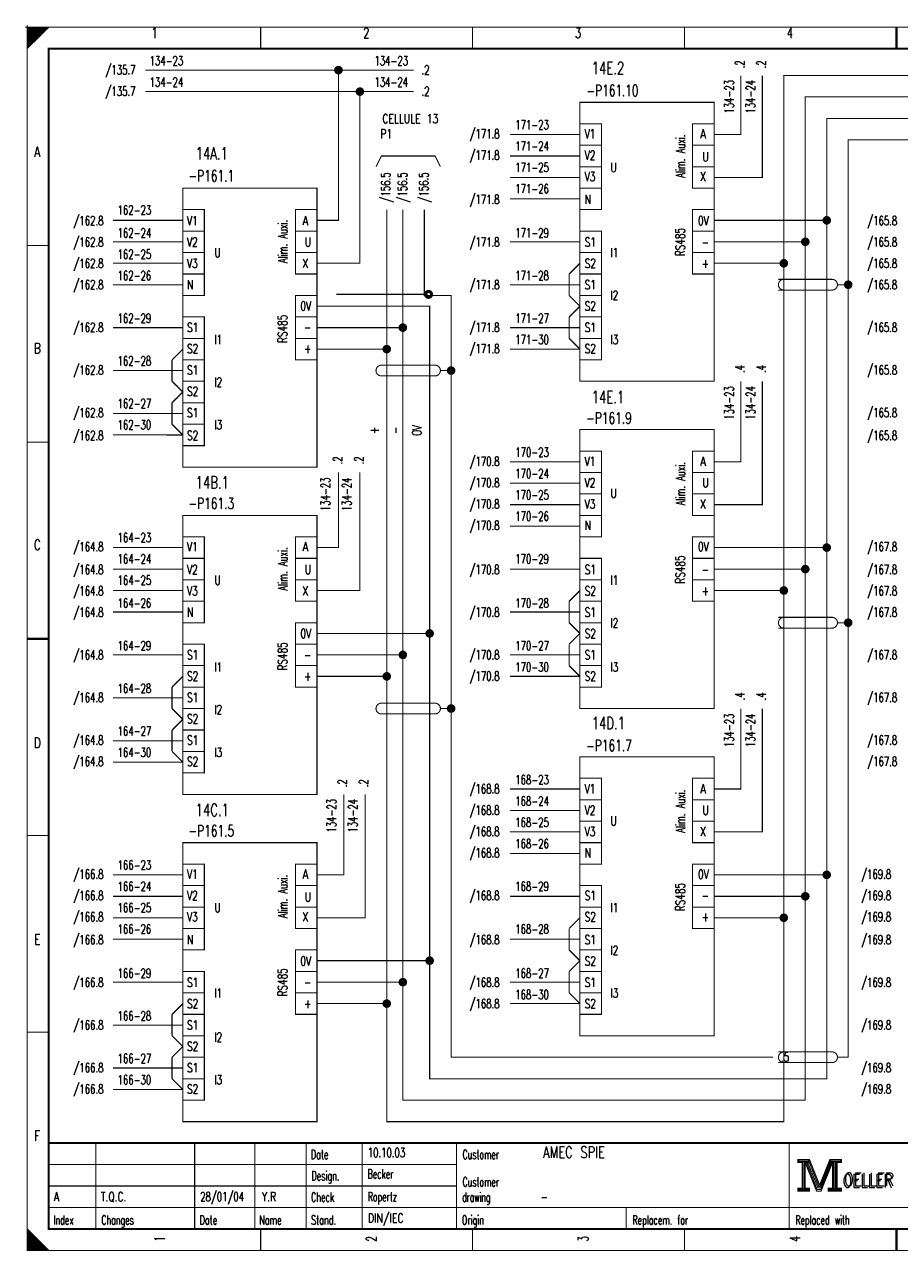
# Model space of a CAD drawing. Extents: x -1 to 409, y 0 to 286.
# Tile 1 of 2: x -1 to 203, y 0 to 286. Entities that reach past the tile are written whole.
import ezdxf
from ezdxf.enums import TextEntityAlignment as Align

# ---------------------------------------------------------------- set-up
doc = ezdxf.new("R2010")
doc.units = 0
doc.header["$MEASUREMENT"] = 0
doc.linetypes.add('GESTRICHELT', pattern=[3.75, 3, -0.75])
doc.layers.get('0').update_dxf_attribs({"color": 9, "linetype": 'CONTINUOUS'})
doc.styles.get("Standard").update_dxf_attribs({"font": 'TXT', "bigfont": 'TXT'})

# ---------------------------------------------------------------- blocks, each defined once
blk = doc.blocks.new('BCIRCLE_FILLED')
at = {"color": 0, "linetype": 'Continuous', "const_width": 1, "flags": 128}
blk.add_lwpolyline([(0.5, 0, 1), (-0.5, 0, 1)], format="xyb", close=True, dxfattribs=at)

msp = doc.modelspace()

# ---------------------------------------------------------------- linework, layer by layer
at = {"color": 0}
for points, const_width in [([(-0.5, 285), (0.5, 285)], 0.25), ([(-0.5, 285), (0.5, 285)], 0.25), ([(-0.5, 285), (0.5, 285)], 0.25), ([(-0.5, 285), (0.5, 285)], 0.25), ([(-0.5, 285), (0.5, 285)], 0.25), ([(-0.5, 285), (0.5, 285)], 0.25), ([(-0.5, 285), (0.5, 285)], 0.25), ([(-0.5, 285), (0.5, 285)], 0.25), ([(-0.5, 285), (0.5, 285)], 0.25), ([(-0.5, 285), (0.5, 285)], 0.25), ([(-0.5, 285), (0.5, 285)], 0.25), ([(-0.5, 285), (0.5, 285)], 0.25), ([(0, 285.5), (0, 284.5)], 0.25), ([(0, 285.5), (0, 284.5)], 0.25), ([(0, 285.5), (0, 284.5)], 0.25), ([(0, 285.5), (0, 284.5)], 0.25), ([(0, 285.5), (0, 284.5)], 0.25), ([(0, 285.5), (0, 284.5)], 0.25), ([(0, 285.5), (0, 284.5)], 0.25), ([(0, 285.5), (0, 284.5)], 0.25), ([(0, 285.5), (0, 284.5)], 0.25), ([(0, 285.5), (0, 284.5)], 0.25), ([(0, 285.5), (0, 284.5)], 0.25), ([(0, 285.5), (0, 284.5)], 0.25), ([(54.375, 285), (54.375, 280)], 0.25), ([(103.75, 285), (103.75, 280)], 0.25), ([(153.125, 285), (153.125, 280)], 0.25), ([(202.5, 280), (202.5, 285)], 0.5), ([(202.5, 285), (202.5, 280)], 0.25), ([(0, 234.167), (5, 234.167)], 0.25), ([(126.25, 227.5), (128.75, 230)], 0.3), ([(126.25, 222.5), (126.25, 227.5)], 0.3), ([(128.75, 220), (126.25, 222.5)], 0.3), ([(126.25, 217.5), (128.75, 220)], 0.3), ([(126.25, 212.5), (126.25, 217.5)], 0.3), ([(128.75, 210), (126.25, 212.5)], 0.3), ([(33.75, 207.5), (36.25, 210)], 0.3), ([(33.75, 202.5), (33.75, 207.5)], 0.3), ([(36.25, 200), (33.75, 202.5)], 0.3), ([(33.75, 197.5), (36.25, 200)], 0.3), ([(33.75, 192.5), (33.75, 197.5)], 0.3), ([(36.25, 190), (33.75, 192.5)], 0.3), ([(36.25, 190), (32.5, 190)], 0.3), ([(0, 188.334), (5, 188.334)], 0.25), ([(126.25, 151.25), (128.75, 153.75)], 0.3), ([(126.25, 146.25), (126.25, 151.25)], 0.3), ([(128.75, 143.75), (126.25, 146.25)], 0.3), ([(126.25, 141.25), (128.75, 143.75)], 0.3), ([(5, 142.5), (0, 142.5)], 0.5), ([(0, 142.5), (5, 142.5)], 0.25), ([(126.25, 136.25), (126.25, 141.25)], 0.3), ([(128.75, 133.75), (126.25, 136.25)], 0.3), ([(33.75, 131.25), (36.25, 133.75)], 0.3), ([(33.75, 126.25), (33.75, 131.25)], 0.3), ([(36.25, 123.75), (33.75, 126.25)], 0.3), ([(33.75, 121.25), (36.25, 123.75)], 0.3), ([(33.75, 116.25), (33.75, 121.25)], 0.3), ([(36.25, 113.75), (33.75, 116.25)], 0.3), ([(0, 96.667), (5, 96.667)], 0.25), ([(126.25, 75), (128.75, 77.5)], 0.3), ([(126.25, 70), (126.25, 75)], 0.3), ([(128.75, 67.5), (126.25, 70)], 0.3), ([(126.25, 65), (128.75, 67.5)], 0.3), ([(126.25, 60), (126.25, 65)], 0.3), ([(128.75, 57.5), (126.25, 60)], 0.3), ([(33.75, 55), (36.25, 57.5)], 0.3), ([(33.75, 50), (33.75, 55)], 0.3), ([(0, 50.834), (5, 50.834)], 0.25), ([(36.25, 47.5), (33.75, 50)], 0.3), ([(33.75, 45), (36.25, 47.5)], 0.3), ([(33.75, 40), (33.75, 45)], 0.3), ([(36.25, 37.5), (33.75, 40)], 0.3), ([(400, 25), (5, 25)], 0.5), ([(16, 5), (16, 25)], 0.25), ([(39, 5), (39, 25)], 0.25), ([(53, 5), (53, 25)], 0.25), ([(65, 25), (65, 5)], 0.25), ([(78, 25), (78, 5)], 0.25), ([(100, 25), (100, 5)], 0.25), ([(177.5, 25), (177.5, 5)], 0.25), ([(5, 20), (100, 20)], 0.25), ([(181.5, 20.5), (184, 14.2)], 0.25), ([(184.7, 14.9), (187, 20.6)], 0.25), ([(5, 15), (100, 15)], 0.25), ([(184, 14.2), (184.6, 14.2)], 0.25), ([(5, 10), (220, 10)], 0.25), ([(139.5, 10), (139.5, 5)], 0.25), ([(54.375, 0), (54.375, 5)], 0.25), ([(103.75, 0), (103.75, 5)], 0.25), ([(153.125, 0), (153.125, 5)], 0.25), ([(202.5, 5), (202.5, 0)], 0.5), ([(202.5, 0), (202.5, 5)], 0.25), ([(4.75, 0), (4.75, 0.25)], 0.25)]:
    msp.add_lwpolyline(points, dxfattribs=dict(at, const_width=const_width))
at = {"color": 0, "const_width": 0.25, "flags": 128}
for points in [[(0, 142.5), (0, 285), (405, 285), (405, 0), (0, 0), (0, 142.5)], [(0, 285), (5, 285), (0, 280), (0, 285)], [(0.25, 285), (0.25, 280.25), (0.5, 280.5), (0.5, 285), (0.75, 285), (0.75, 280.75), (1, 281), (1, 285), (1.25, 285), (1.25, 281.25), (1.5, 281.5), (1.5, 285), (1.75, 285), (1.75, 281.75), (2, 282)], [(2, 282), (2, 285), (2.25, 285), (2.25, 282.25), (2.5, 282.5), (2.5, 285), (2.75, 285), (2.75, 282.75), (3, 283), (3, 285), (3.25, 285), (3.25, 283.25), (3.5, 283.5), (3.5, 285), (3.75, 285)], [(3.75, 285), (3.75, 283.75), (4, 284), (4, 285), (4.25, 285), (4.25, 284.25), (4.5, 284.5), (4.5, 285), (4.75, 285), (4.75, 284.75)], [(90, 275), (27.5, 275)], [(67.5, 240), (72.5, 240), (72.5, 275)], [(160, 260), (166.25, 260), (166.25, 273.75)], [(160, 250), (171.25, 250), (171.25, 273.75)], [(176.25, 230), (176.25, 273.75), (270, 273.75), (270, 210), (252.5, 210)], [(90, 270), (27.5, 270)], [(67.5, 230), (77.5, 230), (77.5, 270)], [(366.25, 158.75), (366.25, 33.75), (275, 33.75), (275, 268.75), (181.25, 268.75), (181.25, 235)], [(186.25, 240), (186.25, 263.75), (278.75, 263.75), (278.75, 220), (252.5, 220)], [(112.5, 260), (128.75, 260)], [(96.25, 252.5), (95, 255), (82.5, 255), (81.25, 252.5)], [(128.75, 255), (112.5, 255)], [(112.5, 250), (128.75, 250)], [(128.75, 245), (112.5, 245)], [(87.5, 242.5), (87.5, 215), (67.5, 215)], [(83.75, 242.5), (83.75, 210)], [(98.75, 205), (98.75, 222.5), (92.5, 222.5), (92.5, 242.5)], [(20, 240), (36.25, 240)], [(160, 240), (186.25, 240), (186.25, 87.5)], [(36.25, 235), (20, 235)], [(128.75, 235), (112.5, 235)], [(160, 235), (181.25, 235), (181.25, 82.5)], [(20, 230), (36.25, 230)], [(160, 230), (176.25, 230), (176.25, 77.5)], [(36.25, 225), (20, 225)], [(128.75, 225), (112.5, 225)], [(93.75, 67.5), (93.75, 220), (67.5, 220)], [(36.25, 215), (20, 215)], [(67.5, 138.75), (87.5, 138.75), (87.5, 215)], [(128.75, 215), (112.5, 215)], [(67.5, 210), (83.75, 210), (83.75, 133.75)], [(128.75, 210), (112.5, 210)], [(36.25, 205), (20, 205)], [(96.25, 126.25), (98.75, 126.25), (98.75, 205), (96.25, 205)], [(160, 183.75), (166.25, 183.75), (166.25, 202.5)], [(160, 173.75), (171.25, 173.75), (171.25, 202.5)], [(36.25, 195), (20, 195)], [(36.25, 190), (20, 190)], [(112.5, 183.75), (128.75, 183.75)], [(67.5, 163.75), (72.5, 163.75), (72.5, 181.25)], [(67.5, 153.75), (77.5, 153.75), (77.5, 181.25)], [(128.75, 178.75), (112.5, 178.75)], [(112.5, 173.75), (128.75, 173.75)], [(128.75, 168.75), (112.5, 168.75)], [(20, 163.75), (36.25, 163.75)], [(186.25, 163.75), (160, 163.75)], [(36.25, 158.75), (20, 158.75)], [(128.75, 158.75), (112.5, 158.75)], [(181.25, 158.75), (160, 158.75)], [(20, 153.75), (36.25, 153.75)], [(176.25, 153.75), (160, 153.75)], [(36.25, 148.75), (20, 148.75)], [(128.75, 148.75), (112.5, 148.75)], [(93.75, 143.75), (67.5, 143.75)], [(36.25, 138.75), (20, 138.75)], [(87.5, 62.5), (87.5, 138.75)], [(128.75, 138.75), (112.5, 138.75)], [(67.5, 133.75), (83.75, 133.75), (83.75, 57.5)], [(128.75, 133.75), (112.5, 133.75)], [(36.25, 128.75), (20, 128.75)], [(173.75, 45), (98.75, 45), (98.75, 126.25)], [(160, 107.5), (166.25, 107.5), (166.25, 126.25)], [(160, 97.5), (171.25, 97.5), (171.25, 126.25)], [(20, 118.75), (36.25, 118.75)], [(20, 113.75), (36.25, 113.75)], [(67.5, 87.5), (73.75, 87.5), (73.75, 106.25)], [(67.5, 77.5), (78.75, 77.5), (78.75, 106.25)], [(112.5, 107.5), (128.75, 107.5)], [(128.75, 102.5), (112.5, 102.5)], [(112.5, 97.5), (128.75, 97.5)], [(128.75, 92.5), (112.5, 92.5)], [(20, 87.5), (36.25, 87.5)], [(67.5, 67.5), (93.75, 67.5), (93.75, 40), (186.25, 40), (186.25, 87.5), (160, 87.5)], [(36.25, 82.5), (20, 82.5)], [(67.5, 62.5), (87.5, 62.5), (87.5, 35), (181.25, 35), (181.25, 82.5), (160, 82.5)], [(128.75, 82.5), (112.5, 82.5)], [(20, 77.5), (36.25, 77.5)], [(67.5, 57.5), (83.75, 57.5), (83.75, 30), (176.25, 30), (176.25, 77.5), (160, 77.5)], [(36.25, 72.5), (20, 72.5)], [(128.75, 72.5), (112.5, 72.5)], [(36.25, 62.5), (20, 62.5)], [(128.75, 62.5), (112.5, 62.5)], [(128.75, 57.5), (112.5, 57.5)], [(36.25, 52.5), (20, 52.5)], [(36.25, 42.5), (20, 42.5)], [(36.25, 37.5), (20, 37.5)], [(179.5, 21.2), (179.5, 20.5), (180.5, 20.5), (180.5, 14.5), (179.5, 14.5), (179.5, 13.8), (182.2, 13.8), (182.2, 14.5), (181.2, 14.5), (181.2, 20.5), (182.2, 20.5), (182.2, 21.2), (179.5, 21.2)], [(180.7, 20.7), (180.7, 14.3), (181, 14.3), (181, 20.7)], [(181.2, 20.5), (183.9, 13.8), (184.9, 13.8), (187.6, 20.5)], [(181.8, 20.5), (184.2, 14.6), (184.6, 14.6)], [(182.2, 21.2), (184.6, 15.2), (187, 21.2)], [(182.2, 20.5), (184.4, 14.9), (184.7, 14.9)], [(184.6, 14.2), (184.9, 14.2), (187.4, 20.5)], [(184.6, 14.6), (184.8, 14.6), (187.2, 20.5)], [(187.6, 20.5), (187.6, 14.5), (186.6, 14.5), (186.6, 13.8), (187.1, 13.8)], [(187, 21.2), (187, 20.5), (188, 20.5), (188, 14.5), (187, 14.5), (187, 13.8), (189.7, 13.8), (189.7, 14.5), (188.7, 14.5), (188.7, 20.5), (189.7, 20.5), (189.7, 21.2), (187, 21.2)], [(187.8, 20.7), (187.8, 14.3), (188.3, 14.3), (188.3, 20.7), (188.5, 20.7), (188.5, 14.3)], [(0, 5), (0, 0), (5, 0), (0, 5), (0.25, 4.75), (0.25, 0), (0.5, 0), (0.5, 4.5), (0.75, 4.25), (0.75, 0), (1, 0), (1, 4), (1.25, 3.75), (1.25, 0), (1.5, 0)], [(1.5, 0), (1.5, 3.5), (1.75, 3.25), (1.75, 0), (2, 0), (2, 3), (2.25, 2.75), (2.25, 0), (2.5, 0), (2.5, 2.5), (2.75, 2.25), (2.75, 0), (3, 0), (3, 2), (3.25, 1.75)], [(3.25, 1.75), (3.25, 0), (3.5, 0), (3.5, 1.5), (3.75, 1.25), (3.75, 0), (4, 0), (4, 1), (4.25, 0.75), (4.25, 0), (4.5, 0), (4.5, 0.5), (4.75, 0.25)]]:
    msp.add_lwpolyline(points, dxfattribs=at)
at = {"color": 0, "flags": 128}
for points, const_width in [([(0, 285), (405, 285), (405, 0), (0, 0)], 0.25), ([(5, 280), (400, 280), (400, 5), (5, 5)], 0.5), ([(5, 280), (400, 280), (400, 5), (5, 5)], 0.25), ([(128.75, 267.5), (160, 267.5), (160, 202.5), (128.75, 202.5)], 0.25), ([(128.75, 262.5), (133.75, 262.5), (133.75, 257.5), (128.75, 257.5)], 0.25), ([(155, 262.5), (160, 262.5), (160, 257.5), (155, 257.5)], 0.25), ([(128.75, 257.5), (133.75, 257.5), (133.75, 252.5), (128.75, 252.5)], 0.25), ([(155, 257.5), (160, 257.5), (160, 252.5), (155, 252.5)], 0.25), ([(128.75, 252.5), (133.75, 252.5), (133.75, 247.5), (128.75, 247.5)], 0.25), ([(155, 252.5), (160, 252.5), (160, 247.5), (155, 247.5)], 0.25), ([(36.25, 247.5), (67.5, 247.5), (67.5, 182.5), (36.25, 182.5)], 0.25), ([(128.75, 247.5), (133.75, 247.5), (133.75, 242.5), (128.75, 242.5)], 0.25), ([(36.25, 242.5), (41.25, 242.5), (41.25, 237.5), (36.25, 237.5)], 0.25), ([(62.5, 242.5), (67.5, 242.5), (67.5, 237.5), (62.5, 237.5)], 0.25), ([(155, 242.5), (160, 242.5), (160, 237.5), (155, 237.5)], 0.25), ([(36.25, 237.5), (41.25, 237.5), (41.25, 232.5), (36.25, 232.5)], 0.25), ([(62.5, 237.5), (67.5, 237.5), (67.5, 232.5), (62.5, 232.5)], 0.25), ([(128.75, 237.5), (133.75, 237.5), (133.75, 232.5), (128.75, 232.5)], 0.25), ([(155, 237.5), (160, 237.5), (160, 232.5), (155, 232.5)], 0.25), ([(36.25, 232.5), (41.25, 232.5), (41.25, 227.5), (36.25, 227.5)], 0.25), ([(62.5, 232.5), (67.5, 232.5), (67.5, 227.5), (62.5, 227.5)], 0.25), ([(128.75, 232.5), (133.75, 232.5), (133.75, 227.5), (128.75, 227.5)], 0.25), ([(155, 232.5), (160, 232.5), (160, 227.5), (155, 227.5)], 0.25), ([(36.25, 227.5), (41.25, 227.5), (41.25, 222.5), (36.25, 222.5)], 0.25), ([(128.75, 227.5), (133.75, 227.5), (133.75, 222.5), (128.75, 222.5)], 0.25), ([(62.5, 222.5), (67.5, 222.5), (67.5, 217.5), (62.5, 217.5)], 0.25), ([(128.75, 222.5), (133.75, 222.5), (133.75, 217.5), (128.75, 217.5)], 0.25), ([(36.25, 217.5), (41.25, 217.5), (41.25, 212.5), (36.25, 212.5)], 0.25), ([(62.5, 217.5), (67.5, 217.5), (67.5, 212.5), (62.5, 212.5)], 0.25), ([(128.75, 217.5), (133.75, 217.5), (133.75, 212.5), (128.75, 212.5)], 0.25), ([(36.25, 212.5), (41.25, 212.5), (41.25, 207.5), (36.25, 207.5)], 0.25), ([(62.5, 212.5), (67.5, 212.5), (67.5, 207.5), (62.5, 207.5)], 0.25), ([(128.75, 212.5), (133.75, 212.5), (133.75, 207.5), (128.75, 207.5)], 0.25), ([(36.25, 207.5), (41.25, 207.5), (41.25, 202.5), (36.25, 202.5)], 0.25), ([(36.25, 202.5), (41.25, 202.5), (41.25, 197.5), (36.25, 197.5)], 0.25), ([(36.25, 197.5), (41.25, 197.5), (41.25, 192.5), (36.25, 192.5)], 0.25), ([(36.25, 192.5), (41.25, 192.5), (41.25, 187.5), (36.25, 187.5)], 0.25), ([(128.75, 191.25), (160, 191.25), (160, 126.25), (128.75, 126.25)], 0.25), ([(128.75, 186.25), (133.75, 186.25), (133.75, 181.25), (128.75, 181.25)], 0.25), ([(155, 186.25), (160, 186.25), (160, 181.25), (155, 181.25)], 0.25), ([(128.75, 181.25), (133.75, 181.25), (133.75, 176.25), (128.75, 176.25)], 0.25), ([(155, 181.25), (160, 181.25), (160, 176.25), (155, 176.25)], 0.25), ([(128.75, 176.25), (133.75, 176.25), (133.75, 171.25), (128.75, 171.25)], 0.25), ([(155, 176.25), (160, 176.25), (160, 171.25), (155, 171.25)], 0.25), ([(36.25, 171.25), (67.5, 171.25), (67.5, 106.25), (36.25, 106.25)], 0.25), ([(128.75, 171.25), (133.75, 171.25), (133.75, 166.25), (128.75, 166.25)], 0.25), ([(36.25, 166.25), (41.25, 166.25), (41.25, 161.25), (36.25, 161.25)], 0.25), ([(62.5, 166.25), (67.5, 166.25), (67.5, 161.25), (62.5, 161.25)], 0.25), ([(155, 166.25), (160, 166.25), (160, 161.25), (155, 161.25)], 0.25), ([(36.25, 161.25), (41.25, 161.25), (41.25, 156.25), (36.25, 156.25)], 0.25), ([(62.5, 161.25), (67.5, 161.25), (67.5, 156.25), (62.5, 156.25)], 0.25), ([(128.75, 161.25), (133.75, 161.25), (133.75, 156.25), (128.75, 156.25)], 0.25), ([(155, 161.25), (160, 161.25), (160, 156.25), (155, 156.25)], 0.25), ([(36.25, 156.25), (41.25, 156.25), (41.25, 151.25), (36.25, 151.25)], 0.25), ([(62.5, 156.25), (67.5, 156.25), (67.5, 151.25), (62.5, 151.25)], 0.25), ([(128.75, 156.25), (133.75, 156.25), (133.75, 151.25), (128.75, 151.25)], 0.25), ([(155, 156.25), (160, 156.25), (160, 151.25), (155, 151.25)], 0.25), ([(36.25, 151.25), (41.25, 151.25), (41.25, 146.25), (36.25, 146.25)], 0.25), ([(128.75, 151.25), (133.75, 151.25), (133.75, 146.25), (128.75, 146.25)], 0.25), ([(62.5, 146.25), (67.5, 146.25), (67.5, 141.25), (62.5, 141.25)], 0.25), ([(128.75, 146.25), (133.75, 146.25), (133.75, 141.25), (128.75, 141.25)], 0.25), ([(36.25, 141.25), (41.25, 141.25), (41.25, 136.25), (36.25, 136.25)], 0.25), ([(62.5, 141.25), (67.5, 141.25), (67.5, 136.25), (62.5, 136.25)], 0.25), ([(128.75, 141.25), (133.75, 141.25), (133.75, 136.25), (128.75, 136.25)], 0.25), ([(36.25, 136.25), (41.25, 136.25), (41.25, 131.25), (36.25, 131.25)], 0.25), ([(62.5, 136.25), (67.5, 136.25), (67.5, 131.25), (62.5, 131.25)], 0.25), ([(128.75, 136.25), (133.75, 136.25), (133.75, 131.25), (128.75, 131.25)], 0.25), ([(36.25, 131.25), (41.25, 131.25), (41.25, 126.25), (36.25, 126.25)], 0.25), ([(36.25, 126.25), (41.25, 126.25), (41.25, 121.25), (36.25, 121.25)], 0.25), ([(36.25, 121.25), (41.25, 121.25), (41.25, 116.25), (36.25, 116.25)], 0.25), ([(36.25, 116.25), (41.25, 116.25), (41.25, 111.25), (36.25, 111.25)], 0.25), ([(128.75, 115), (160, 115), (160, 50), (128.75, 50)], 0.25), ([(128.75, 110), (133.75, 110), (133.75, 105), (128.75, 105)], 0.25), ([(155, 110), (160, 110), (160, 105), (155, 105)], 0.25), ([(128.75, 105), (133.75, 105), (133.75, 100), (128.75, 100)], 0.25), ([(155, 105), (160, 105), (160, 100), (155, 100)], 0.25), ([(128.75, 100), (133.75, 100), (133.75, 95), (128.75, 95)], 0.25), ([(155, 100), (160, 100), (160, 95), (155, 95)], 0.25), ([(36.25, 95), (67.5, 95), (67.5, 30), (36.25, 30)], 0.25), ([(128.75, 95), (133.75, 95), (133.75, 90), (128.75, 90)], 0.25), ([(36.25, 90), (41.25, 90), (41.25, 85), (36.25, 85)], 0.25), ([(62.5, 90), (67.5, 90), (67.5, 85), (62.5, 85)], 0.25), ([(155, 90), (160, 90), (160, 85), (155, 85)], 0.25), ([(36.25, 85), (41.25, 85), (41.25, 80), (36.25, 80)], 0.25), ([(62.5, 85), (67.5, 85), (67.5, 80), (62.5, 80)], 0.25), ([(128.75, 85), (133.75, 85), (133.75, 80), (128.75, 80)], 0.25), ([(155, 85), (160, 85), (160, 80), (155, 80)], 0.25), ([(36.25, 80), (41.25, 80), (41.25, 75), (36.25, 75)], 0.25), ([(62.5, 80), (67.5, 80), (67.5, 75), (62.5, 75)], 0.25), ([(128.75, 80), (133.75, 80), (133.75, 75), (128.75, 75)], 0.25), ([(155, 80), (160, 80), (160, 75), (155, 75)], 0.25), ([(36.25, 75), (41.25, 75), (41.25, 70), (36.25, 70)], 0.25), ([(128.75, 75), (133.75, 75), (133.75, 70), (128.75, 70)], 0.25), ([(62.5, 70), (67.5, 70), (67.5, 65), (62.5, 65)], 0.25), ([(128.75, 70), (133.75, 70), (133.75, 65), (128.75, 65)], 0.25), ([(36.25, 65), (41.25, 65), (41.25, 60), (36.25, 60)], 0.25), ([(62.5, 65), (67.5, 65), (67.5, 60), (62.5, 60)], 0.25), ([(128.75, 65), (133.75, 65), (133.75, 60), (128.75, 60)], 0.25), ([(36.25, 60), (41.25, 60), (41.25, 55), (36.25, 55)], 0.25), ([(62.5, 60), (67.5, 60), (67.5, 55), (62.5, 55)], 0.25), ([(128.75, 60), (133.75, 60), (133.75, 55), (128.75, 55)], 0.25), ([(36.25, 55), (41.25, 55), (41.25, 50), (36.25, 50)], 0.25), ([(36.25, 50), (41.25, 50), (41.25, 45), (36.25, 45)], 0.25), ([(36.25, 45), (41.25, 45), (41.25, 40), (36.25, 40)], 0.25), ([(36.25, 40), (41.25, 40), (41.25, 35), (36.25, 35)], 0.25), ([(179.7, 21), (182, 21), (182, 20.7), (179.7, 20.7)], 0.25), ([(187.2, 21), (189.5, 21), (189.5, 20.7), (187.2, 20.7)], 0.25), ([(179.7, 14.3), (182, 14.3), (182, 14), (179.7, 14)], 0.25), ([(186.8, 14.3), (189.5, 14.3), (189.5, 14), (186.8, 14)], 0.25)]:
    msp.add_lwpolyline(points, close=True, dxfattribs=dict(at, const_width=const_width))
at = {"color": 0, "linetype": 'GESTRICHELT', "const_width": 0.25, "flags": 128}
for points in [[(191.25, 225), (191.25, 258.75), (283.75, 258.75), (283.75, 248.75)], [(188.75, 146.25), (191.25, 146.25), (191.25, 225), (188.75, 225)], [(188.75, 45), (191.25, 45), (191.25, 146.25)]]:
    msp.add_lwpolyline(points, dxfattribs=at)
at = {"color": 0, "linetype": 'GESTRICHELT'}
for points, const_width in [([(175, 226.25), (187.5, 226.25)], 0.25), ([(175, 223.75), (187.5, 223.75)], 0.25), ([(93.25, 222.75), (72, 222.75)], 0.3), ([(82.5, 206.25), (95, 206.25)], 0.25), ([(82.5, 203.75), (95, 203.75)], 0.25), ([(175, 147.5), (187.5, 147.5)], 0.25), ([(175, 145), (187.5, 145)], 0.25), ([(82.5, 127.5), (95, 127.5)], 0.25), ([(82.5, 125), (95, 125)], 0.25), ([(175, 46.25), (187.5, 46.25)], 0.25), ([(175, 43.75), (187.5, 43.75)], 0.25)]:
    msp.add_lwpolyline(points, dxfattribs=dict(at, const_width=const_width))
at = {"color": 0, "linetype": 'GESTRICHELT', "const_width": 0.25, "flags": 128}
for points in [[(176.25, 226.25, 1), (176.25, 223.75, 1)], [(187.5, 223.75, 1), (187.5, 226.25, 1)], [(82.5, 206.25, 1), (82.5, 203.75, 1)], [(95, 203.75, 1), (95, 206.25, 1)], [(176.25, 147.5, 1), (176.25, 145, 1)], [(187.5, 145, 1), (187.5, 147.5, 1)], [(82.5, 127.5, 1), (82.5, 125, 1)], [(95, 125, 1), (95, 127.5, 1)], [(176.25, 46.25, 1), (176.25, 43.75, 1)], [(187.5, 43.75, 1), (187.5, 46.25, 1)]]:
    msp.add_lwpolyline(points, format="xyb", dxfattribs=at)
at = {"color": 0, "const_width": 0.7, "flags": 128}
msp.add_lwpolyline([(94.2, 222.75, 1), (92.8, 222.75, 1)], format="xyb", close=True, dxfattribs=at)

# ---------------------------------------------------------------- block references
at = {"color": 0}
for p in [(72.5, 275), (77.5, 270), (186.25, 240), (181.25, 235), (176.25, 230), (191.25, 225), (87.5, 215), (83.75, 210), (98.75, 205), (186.25, 163.75), (181.25, 158.75), (176.25, 153.75), (191.25, 146.25), (93.75, 143.75), (87.5, 138.75), (83.75, 133.75), (98.75, 126.25), (186.25, 87.5), (181.25, 82.5), (176.25, 77.5), (93.75, 67.5), (87.5, 62.5), (83.75, 57.5)]:
    msp.add_blockref('BCIRCLE_FILLED', p, dxfattribs=at)

# ---------------------------------------------------------------- texts
for s, height, width, p in [('1', 2.38125, 0.672, (29.654421, 284.858032)), ('2', 2.38125, 0.672, (78.988169, 284.858032)), ('3', 2.38125, 0.672, (128.321918, 284.858032)), ('4', 2.38125, 0.672, (177.655666, 284.858032)), ('A', 2.143125, 0.76, (157.42528, 261.220423)), ('A', 2.38125, 0.76, (2.325654, 257.174346)), ('X', 2.143125, 0.76, (157.42528, 251.28269)), ('A', 2.143125, 0.76, (64.791407, 240.990037)), ('S1', 2.143125, 0.716, (131.16127, 236.021171)), ('X', 2.143125, 0.76, (64.791407, 231.052304)), ('S2', 2.143125, 0.716, (131.16127, 231.052304)), ('S1', 2.143125, 0.716, (131.16127, 226.083437)), ('S2', 2.143125, 0.716, (131.16127, 221.11457)), ('S1', 2.143125, 0.716, (38.527397, 216.145704)), ('S1', 2.143125, 0.716, (131.16127, 216.145704)), ('B', 2.38125, 0.76, (2.325654, 211.389788)), ('S2', 2.143125, 0.716, (38.527397, 211.176837)), ('S2', 2.143125, 0.716, (131.16127, 211.176837)), ('S1', 2.143125, 0.716, (38.527397, 206.20797)), ('S2', 2.143125, 0.716, (38.527397, 201.239103)), ('S1', 2.143125, 0.716, (38.527397, 196.270237)), ('S2', 2.143125, 0.716, (38.527397, 190.946451)), ('A', 2.143125, 0.76, (157.42528, 184.912827)), ('X', 2.143125, 0.76, (157.42528, 174.975093)), ('C', 2.38125, 0.76, (2.325654, 165.60523)), ('A', 2.143125, 0.76, (64.791407, 165.03736)), ('S1', 2.143125, 0.716, (131.16127, 159.713574)), ('X', 2.143125, 0.76, (64.791407, 154.744707)), ('S2', 2.143125, 0.716, (131.16127, 154.744707)), ('S1', 2.143125, 0.716, (131.16127, 149.775841)), ('S2', 2.143125, 0.716, (131.16127, 144.806974)), ('S1', 2.143125, 0.716, (38.527397, 139.838107)), ('S1', 2.143125, 0.716, (131.16127, 139.838107)), ('S2', 2.143125, 0.716, (38.527397, 134.86924)), ('S2', 2.143125, 0.716, (131.16127, 134.86924)), ('S1', 2.143125, 0.716, (38.527397, 129.900374)), ('S2', 2.143125, 0.716, (38.527397, 124.931507)), ('D', 2.38125, 0.76, (2.325654, 119.465753)), ('S1', 2.143125, 0.716, (38.527397, 119.96264)), ('S2', 2.143125, 0.716, (38.527397, 114.993773)), ('A', 2.143125, 0.76, (157.42528, 108.60523)), ('X', 2.143125, 0.76, (157.42528, 98.667497)), ('A', 2.143125, 0.76, (64.791407, 88.729763)), ('S1', 2.143125, 0.716, (131.16127, 83.760897)), ('X', 2.143125, 0.76, (64.791407, 78.79203)), ('S2', 2.143125, 0.716, (131.16127, 78.79203)), ('E', 2.38125, 0.76, (2.325654, 73.681196)), ('S1', 2.143125, 0.716, (131.16127, 73.468244)), ('S2', 2.143125, 0.716, (131.16127, 68.499377)), ('S1', 2.143125, 0.716, (38.527397, 63.530511)), ('S1', 2.143125, 0.716, (131.16127, 63.530511)), ('S2', 2.143125, 0.716, (38.527397, 58.561644)), ('S2', 2.143125, 0.716, (131.16127, 58.561644)), ('S1', 2.143125, 0.716, (38.527397, 53.592777)), ('S2', 2.143125, 0.716, (38.527397, 48.62391)), ('S1', 2.143125, 0.716, (38.527397, 43.655044)), ('S2', 2.143125, 0.716, (38.527397, 38.686177)), ('F', 2.38125, 0.76, (2.325654, 27.896638))]:
    msp.add_text(s, height=height, dxfattribs=dict(at, width=width)).set_placement(p, align=Align.TOP_CENTER)
for s, height, width, p in [('134-23', 2.143125, 0.676, (28.520455, 278.256538)), ('.2', 2.143125, 0.684, (91.839788, 276.127024)), ('14E.2', 2.8575, 0.6944, (131.496669, 276.907846)), ('134-24', 2.143125, 0.676, (28.520455, 273.287671)), ('.2', 2.143125, 0.684, (91.839788, 271.158157)), ('CELLULE 13', 2.143125, 0.736, (82.729016, 264.769614)), ('CELLULE 13', 2.143125, 0.736, (82.729016, 264.769614)), ('171-23', 2.143125, 0.676, (113.701027, 263.349938)), ('P1', 2.143125, 0.716, (82.29424, 261.220423)), ('P1', 2.143125, 0.716, (82.29424, 261.220423)), ('V1', 2.143125, 0.716, (129.853394, 261.220423)), ('171-24', 2.143125, 0.676, (113.701027, 258.381071)), ('14A.1', 2.8575, 0.6944, (39.242559, 257.032379)), ('V2', 2.143125, 0.716, (129.853394, 256.251557)), ('171-25', 2.143125, 0.676, (113.701027, 253.412204)), ('U', 2.143125, 0.76, (135.849751, 253.412204)), ('V3', 2.143125, 0.716, (129.853394, 251.28269)), ('171-26', 2.143125, 0.676, (113.701027, 248.443337)), ('N', 2.143125, 0.76, (129.816127, 245.958904)), ('162-23', 2.143125, 0.676, (21.067154, 243.474471)), ('V1', 2.143125, 0.716, (37.219521, 240.990037)), ('162-24', 2.143125, 0.676, (21.067154, 238.150685)), ('171-29', 2.143125, 0.676, (113.701027, 238.150685)), ('V2', 2.143125, 0.716, (37.219521, 236.021171)), ('162-25', 2.143125, 0.676, (21.067154, 233.181818)), ('U', 2.143125, 0.76, (43.570797, 233.536737)), ('I1', 2.143125, 0.716, (135.849751, 233.536737)), ('V3', 2.143125, 0.716, (37.219521, 231.052304)), ('162-26', 2.143125, 0.676, (21.067154, 228.212951)), ('N', 2.143125, 0.76, (37.182254, 226.083437)), ('171-28', 2.143125, 0.676, (113.701027, 228.212951)), ('I2', 2.143125, 0.716, (135.849751, 223.599004)), ('162-29', 2.143125, 0.676, (21.067154, 218.275218)), ('171-27', 2.143125, 0.676, (113.701027, 218.275218)), ('I1', 2.143125, 0.716, (43.570797, 213.306351)), ('171-30', 2.143125, 0.676, (113.701027, 213.306351)), ('I3', 2.143125, 0.716, (135.849751, 213.306351)), ('162-28', 2.143125, 0.676, (21.067154, 208.337484)), ('I2', 2.143125, 0.716, (43.570797, 203.368618)), ('14E.1', 2.8575, 0.6944, (131.496669, 200.24533)), ('162-27', 2.143125, 0.676, (21.067154, 198.399751)), ('162-30', 2.143125, 0.676, (21.067154, 193.430884)), ('I3', 2.143125, 0.716, (43.570797, 193.430884)), ('170-23', 2.143125, 0.676, (113.701027, 187.042341)), ('V1', 2.143125, 0.716, (129.853394, 184.912827)), ('14B.1', 2.8575, 0.6944, (39.230137, 180.369863)), ('170-24', 2.143125, 0.676, (113.701027, 182.073474)), ('V2', 2.143125, 0.716, (129.853394, 179.94396)), ('U', 2.143125, 0.76, (135.849751, 177.459527)), ('170-25', 2.143125, 0.676, (113.701027, 177.104608)), ('V3', 2.143125, 0.716, (129.853394, 174.975093)), ('170-26', 2.143125, 0.676, (113.701027, 172.135741)), ('N', 2.143125, 0.76, (129.816127, 170.006227)), ('164-23', 2.143125, 0.676, (21.067154, 167.166874)), ('V1', 2.143125, 0.716, (37.219521, 165.03736)), ('164-24', 2.143125, 0.676, (21.067154, 162.198007)), ('170-29', 2.143125, 0.676, (113.701027, 162.198007)), ('164-25', 2.143125, 0.676, (21.067154, 157.229141)), ('V2', 2.143125, 0.716, (37.219521, 159.713574)), ('V3', 2.143125, 0.716, (37.219521, 154.744707)), ('U', 2.143125, 0.76, (43.570797, 157.229141)), ('I1', 2.143125, 0.716, (135.849751, 157.229141)), ('164-26', 2.143125, 0.676, (21.067154, 151.905355)), ('170-28', 2.143125, 0.676, (113.701027, 151.905355)), ('N', 2.143125, 0.76, (37.182254, 149.775841)), ('I2', 2.143125, 0.716, (135.849751, 147.291407)), ('164-29', 2.143125, 0.676, (21.067154, 141.967621)), ('170-27', 2.143125, 0.676, (113.701027, 141.967621)), ('I1', 2.143125, 0.716, (43.570797, 136.998755)), ('170-30', 2.143125, 0.676, (113.701027, 136.998755)), ('I3', 2.143125, 0.716, (135.849751, 136.998755)), ('164-28', 2.143125, 0.676, (21.067154, 132.029888)), ('I2', 2.143125, 0.716, (43.570797, 127.061021)), ('14D.1', 2.8575, 0.6944, (131.509091, 124.292653)), ('164-27', 2.143125, 0.676, (21.067154, 122.092154)), ('164-30', 2.143125, 0.676, (21.067154, 117.123288)), ('I3', 2.143125, 0.716, (43.570797, 117.123288)), ('168-23', 2.143125, 0.676, (113.701027, 110.734745)), ('168-24', 2.143125, 0.676, (113.701027, 105.765878)), ('V1', 2.143125, 0.716, (129.853394, 108.60523)), ('14C.1', 2.8575, 0.6944, (39.230137, 104.062267)), ('V2', 2.143125, 0.716, (129.853394, 103.636364)), ('168-25', 2.143125, 0.676, (113.701027, 100.797011)), ('U', 2.143125, 0.76, (135.849751, 101.15193)), ('V3', 2.143125, 0.716, (129.853394, 98.667497)), ('168-26', 2.143125, 0.676, (113.701027, 95.828144)), ('N', 2.143125, 0.76, (129.816127, 93.69863)), ('166-23', 2.143125, 0.676, (21.067154, 90.859278)), ('V1', 2.143125, 0.716, (37.219521, 88.729763)), ('166-24', 2.143125, 0.676, (21.067154, 85.890411)), ('168-29', 2.143125, 0.676, (113.701027, 85.890411)), ('V2', 2.143125, 0.716, (37.219521, 83.760897)), ('166-25', 2.143125, 0.676, (21.067154, 80.921544)), ('U', 2.143125, 0.76, (43.570797, 80.921544)), ('I1', 2.143125, 0.716, (135.849751, 80.921544)), ('V3', 2.143125, 0.716, (37.219521, 78.79203)), ('166-26', 2.143125, 0.676, (21.067154, 75.952677)), ('168-28', 2.143125, 0.676, (113.701027, 75.952677)), ('N', 2.143125, 0.76, (37.182254, 73.468244)), ('I2', 2.143125, 0.716, (135.849751, 70.983811)), ('166-29', 2.143125, 0.676, (21.067154, 65.660025)), ('168-27', 2.143125, 0.676, (113.701027, 65.660025)), ('I1', 2.143125, 0.716, (43.570797, 61.046077)), ('168-30', 2.143125, 0.676, (113.701027, 60.691158)), ('I3', 2.143125, 0.716, (135.849751, 61.046077)), ('166-28', 2.143125, 0.676, (21.067154, 55.722291)), ('I2', 2.143125, 0.716, (43.570797, 50.753425)), ('166-27', 2.143125, 0.676, (21.067154, 45.784558)), ('.5', 2.143125, 0.684, (175.600685, 46.139477)), ('166-30', 2.143125, 0.676, (21.067154, 40.815691)), ('I3', 2.143125, 0.716, (43.570797, 40.815691)), ('Date', 2.143125, 0.64, (66.054919, 23.424658)), ('Customer', 2.143125, 0.62, (101.403082, 23.424658)), ('Design.', 2.143125, 0.636571, (66.191563, 18.455791)), ('OELLER', 3.095625, 0.76, (189.964259, 17.745953)), ('OELLER', 3.095625, 0.76, (189.964259, 17.745953)), ('OELLER', 3.095625, 0.76, (190.319178, 18.100872)), ('Customer', 2.143125, 0.62, (101.403082, 17.036115)), ('Check', 2.143125, 0.632, (66.11703, 13.486924)), ('drawing', 2.143125, 0.6, (101.328549, 13.486924)), ('Index', 2.143125, 0.632, (6.086021, 8.163138)), ('Changes', 2.143125, 0.622857, (17.262422, 8.163138)), ('Date', 2.143125, 0.64, (40.145828, 8.163138)), ('Name', 2.143125, 0.64, (54.03736, 8.163138)), ('Stand.', 2.143125, 0.642667, (66.11703, 8.163138)), ('Origin', 2.143125, 0.626667, (101.266438, 8.163138)), ('Replacem. for', 2.143125, 0.627077, (140.973007, 8.163138)), ('Replaced with', 2.143125, 0.619692, (178.949346, 8.163138))]:
    msp.add_text(s, height=height, dxfattribs=dict(at, width=width)).set_placement(p, align=Align.TOP_LEFT)
for s, width, p in [('134-23', 0.676, (88.721824, 278.256538)), ('/135.7', 0.68, (25.217933, 276.127024)), ('134-24', 0.676, (88.721824, 273.287671)), ('/135.7', 0.68, (25.217933, 271.158157)), ('/171.8', 0.68, (110.043587, 261.220423)), ('/171.8', 0.68, (110.043587, 256.251557)), ('U', 0.76, (158.791719, 255.896638)), ('/171.8', 0.68, (110.043587, 245.958904)), ('/162.8', 0.68, (17.764633, 240.990037)), ('0V', 0.716, (158.7651, 240.990037)), ('/165.8', 0.68, (202.67746, 240.990037)), ('/162.8', 0.68, (17.764633, 236.021171)), ('U', 0.76, (66.157846, 236.021171)), ('/171.8', 0.68, (110.043587, 236.021171)), ('-', 0.696, (158.818337, 236.021171)), ('/165.8', 0.68, (202.67746, 236.021171)), ('/162.8', 0.68, (17.764633, 231.052304)), ('+', 0.696, (158.800592, 231.052304)), ('/165.8', 0.68, (202.67746, 231.052304)), ('/162.8', 0.68, (17.764633, 226.083437)), ('/171.8', 0.68, (110.043587, 226.083437)), ('/165.8', 0.68, (202.67746, 226.083437)), ('0V', 0.716, (66.131227, 221.11457)), ('/162.8', 0.68, (17.764633, 216.145704)), ('-', 0.696, (66.184465, 216.145704)), ('/171.8', 0.68, (110.043587, 216.145704)), ('/165.8', 0.68, (202.67746, 216.145704)), ('+', 0.696, (66.166719, 211.176837)), ('/171.8', 0.68, (110.043587, 211.176837)), ('/162.8', 0.68, (17.764633, 206.20797)), ('/165.8', 0.68, (202.67746, 206.20797)), ('/162.8', 0.68, (17.764633, 196.270237)), ('/165.8', 0.68, (202.67746, 196.270237)), ('/162.8', 0.68, (17.764633, 190.946451)), ('/165.8', 0.68, (202.67746, 190.946451)), ('/170.8', 0.68, (110.043587, 184.912827)), ('/170.8', 0.68, (110.043587, 179.94396)), ('U', 0.76, (158.791719, 179.94396)), ('/170.8', 0.68, (110.043587, 174.975093)), ('/170.8', 0.68, (110.043587, 170.006227)), ('/164.8', 0.68, (17.764633, 165.03736)), ('0V', 0.716, (158.7651, 165.03736)), ('/167.8', 0.68, (202.67746, 165.03736)), ('/164.8', 0.68, (17.764633, 159.713574)), ('U', 0.76, (66.157846, 159.713574)), ('/170.8', 0.68, (110.043587, 159.713574)), ('-', 0.696, (158.818337, 159.713574)), ('/167.8', 0.68, (202.67746, 159.713574)), ('/164.8', 0.68, (17.764633, 154.744707)), ('+', 0.696, (158.800592, 154.744707)), ('/167.8', 0.68, (202.67746, 154.744707)), ('/164.8', 0.68, (17.764633, 149.775841)), ('/170.8', 0.68, (110.043587, 149.775841)), ('/167.8', 0.68, (202.67746, 149.775841)), ('0V', 0.716, (66.131227, 144.806974)), ('/164.8', 0.68, (17.764633, 139.838107)), ('-', 0.696, (66.184465, 139.838107)), ('/170.8', 0.68, (110.043587, 139.838107)), ('/167.8', 0.68, (202.67746, 139.838107)), ('+', 0.696, (66.166719, 134.86924)), ('/170.8', 0.68, (110.043587, 134.86924)), ('/164.8', 0.68, (17.764633, 129.900374)), ('/167.8', 0.68, (202.67746, 129.900374)), ('/164.8', 0.68, (17.764633, 119.96264)), ('/167.8', 0.68, (202.67746, 119.96264)), ('/164.8', 0.68, (17.764633, 114.993773)), ('/167.8', 0.68, (202.67746, 114.993773)), ('/168.8', 0.68, (110.043587, 108.60523)), ('/168.8', 0.68, (110.043587, 103.636364)), ('U', 0.76, (158.791719, 103.636364)), ('/168.8', 0.68, (110.043587, 98.667497)), ('/168.8', 0.68, (110.043587, 93.69863)), ('/166.8', 0.68, (17.764633, 88.729763)), ('0V', 0.716, (158.7651, 88.729763)), ('/169.8', 0.68, (201.257783, 88.729763)), ('/166.8', 0.68, (17.764633, 83.760897)), ('U', 0.76, (66.157846, 83.405978)), ('/168.8', 0.68, (110.043587, 83.760897)), ('/169.8', 0.68, (201.257783, 83.760897)), ('-', 0.696, (158.818337, 83.760897)), ('/166.8', 0.68, (17.764633, 78.79203)), ('+', 0.696, (158.800592, 78.79203)), ('/169.8', 0.68, (201.257783, 78.79203)), ('/166.8', 0.68, (17.764633, 73.468244)), ('/168.8', 0.68, (110.043587, 73.468244)), ('/169.8', 0.68, (201.257783, 73.468244)), ('0V', 0.716, (66.131227, 68.499377)), ('/166.8', 0.68, (17.764633, 63.530511)), ('/168.8', 0.68, (110.043587, 63.530511)), ('/169.8', 0.68, (201.257783, 63.530511)), ('-', 0.696, (66.184465, 63.530511)), ('+', 0.696, (66.166719, 58.561644)), ('/168.8', 0.68, (110.043587, 58.561644)), ('/166.8', 0.68, (17.764633, 53.592777)), ('/169.8', 0.68, (201.257783, 53.592777)), ('/166.8', 0.68, (17.764633, 43.655044)), ('/169.8', 0.68, (201.257783, 43.655044)), ('/166.8', 0.68, (17.764633, 38.686177)), ('/169.8', 0.68, (201.257783, 38.686177))]:
    msp.add_text(s, height=2.143125, dxfattribs=dict(at, width=width)).set_placement(p, align=Align.TOP_RIGHT)
for s, width, p in [('.2', 0.684, (164.953113, 275.417186)), ('.2', 0.684, (169.92198, 275.417186)), ('/156.5', 0.68, (82.430884, 244.184309)), ('/156.5', 0.68, (86.334994, 244.184309)), ('/156.5', 0.68, (91.303861, 244.184309)), ('.4', 0.684, (164.953113, 204.433375)), ('.4', 0.684, (169.92198, 204.433375)), ('.2', 0.684, (71.254483, 183.138232)), ('.2', 0.684, (76.22335, 183.138232)), ('.4', 0.684, (164.953113, 128.125778)), ('.4', 0.684, (169.92198, 128.125778)), ('.2', 0.684, (72.31924, 107.895392)), ('.2', 0.684, (77.288107, 107.895392))]:
    msp.add_text(s, height=2.143125, rotation=90, dxfattribs=dict(at, width=width)).set_placement(p, align=Align.TOP_LEFT)
for s, height, width, p in [('-P161.10', 2.619375, 0.689, (130.275747, 268.148443)), ('-P161.1', 2.619375, 0.691429, (37.567341, 248.272976)), ('-P161.9', 2.619375, 0.691429, (130.201214, 191.840847)), ('-P161.3', 2.619375, 0.691429, (37.567341, 171.96538)), ('-P161.7', 2.619375, 0.691429, (130.201214, 115.53325)), ('-P161.5', 2.619375, 0.691429, (37.567341, 95.657783)), ('10.10.03', 2.143125, 0.678, (79.33599, 21.082192)), ('AMEC SPIE', 2.619375, 0.752889, (120.157005, 20.769863)), ('Becker', 2.143125, 0.626667, (79.273879, 16.113325)), ('A', 2.143125, 0.76, (6.212017, 10.789539)), ('T.Q.C.', 2.143125, 0.728, (17.163045, 10.789539)), ('28/01/04', 2.143125, 0.678, (40.294894, 10.789539)), ('Y.R', 2.143125, 0.738667, (54.665567, 10.789539)), ('Ropertz', 2.143125, 0.622857, (79.323568, 10.789539)), ('-', 2.143125, 0.696, (119.651245, 10.789539)), ('DIN/IEC', 2.143125, 0.750857, (79.348412, 5.820672))]:
    msp.add_text(s, height=height, dxfattribs=dict(at, width=width)).set_placement(p, align=Align.BOTTOM_LEFT)
at = {"color": 0, "width": 0.676}
for s, p in [('134-23', (165.233499, 272.719801)), ('134-24', (170.202366, 272.719801)), ('134-23', (165.233499, 201.381071)), ('134-24', (170.202366, 201.381071)), ('134-23', (71.17995, 180.085928)), ('134-24', (76.148817, 180.085928)), ('134-23', (165.233499, 125.073474)), ('134-24', (170.202366, 125.073474)), ('134-23', (72.599626, 105.198007)), ('134-24', (77.568493, 105.198007))]:
    msp.add_text(s, height=2.143125, rotation=90, dxfattribs=at).set_placement(p, align=Align.BOTTOM_RIGHT)
at = {"color": 0}
for s, width, p in [('Alim. Auxi.', 0.655273, (153.87609, 254.973848)), ('Alim. Auxi.', 0.655273, (61.242217, 235.098381)), ('+', 0.696, (82.53736, 191.088418)), ('0V', 0.716, (92.475093, 191.088418)), ('-', 0.696, (87.506227, 191.088418)), ('Alim. Auxi.', 0.655273, (153.87609, 178.666252)), ('Alim. Auxi.', 0.655273, (61.242217, 158.790785)), ('Alim. Auxi.', 0.655273, (153.87609, 102.358655)), ('Alim. Auxi.', 0.655273, (61.242217, 82.483188))]:
    msp.add_text(s, height=2.143125, rotation=90, dxfattribs=dict(at, width=width)).set_placement(p, align=Align.BOTTOM_CENTER)
for s, height, width, p in [('RS485', 2.143125, 0.7072, (151.036737, 234.956413)), ('RS485', 2.143125, 0.7072, (58.402864, 214.726027)), ('RS485', 2.143125, 0.7072, (151.036737, 158.648817)), ('RS485', 2.143125, 0.7072, (58.402864, 138.418431)), ('RS485', 2.143125, 0.7072, (151.036737, 82.34122)), ('RS485', 2.143125, 0.7072, (58.402864, 62.465753)), ('1', 2.38125, 0.672, (29.654421, 2.697385)), ('2', 2.38125, 0.672, (78.988169, 2.697385)), ('3', 2.38125, 0.672, (128.321918, 2.697385)), ('4', 2.38125, 0.672, (177.655666, 2.697385))]:
    msp.add_text(s, height=height, rotation=90, dxfattribs=dict(at, width=width)).set_placement(p, align=Align.TOP_CENTER)

doc.saveas('drawing.dxf')
